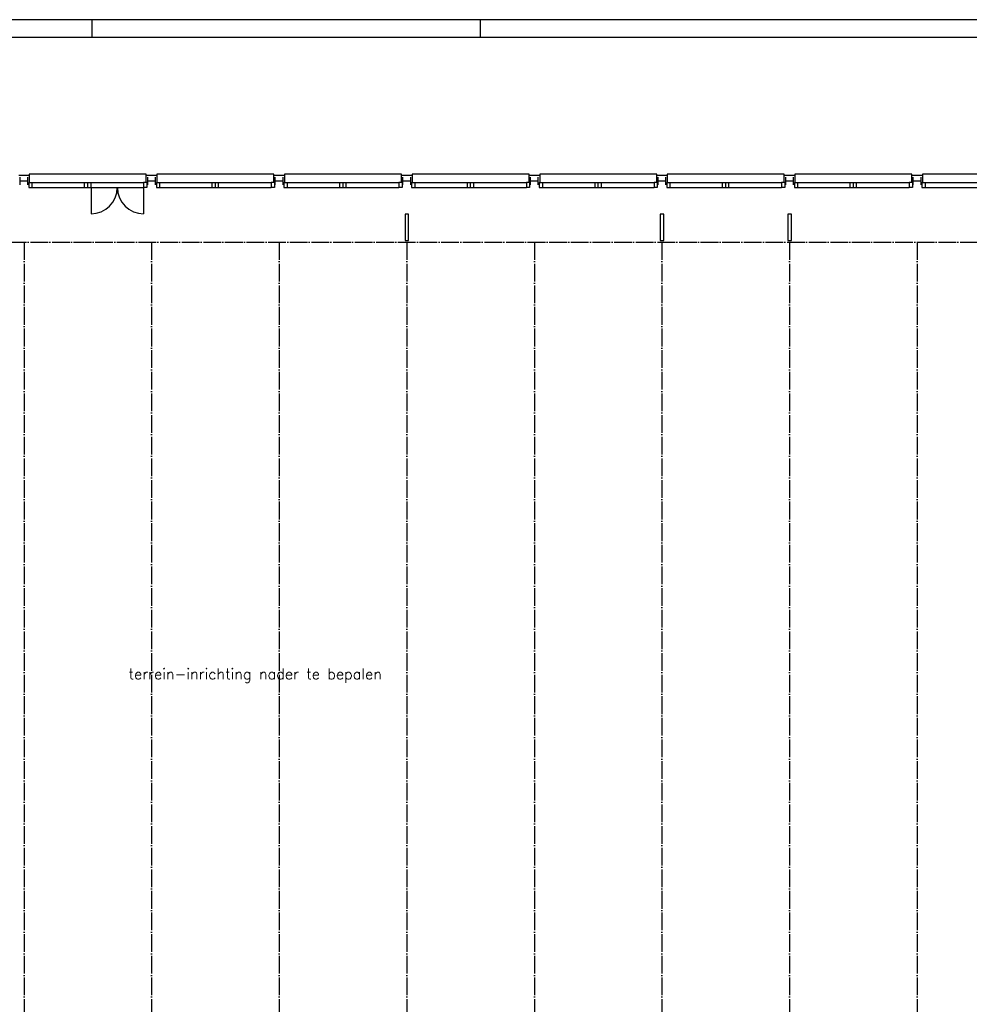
# Model space of a CAD drawing. Extents: x 0 to 1189, y 0 to 841.
# Tile 17 of 27: x 299 to 567, y 558 to 836. Entities that reach past the tile are written whole.
import ezdxf

# ---------------------------------------------------------------- set-up
doc = ezdxf.new("R2010")
doc.units = 0
doc.header["$MEASUREMENT"] = 0
doc.linetypes.add('B0304', pattern=[6, 5, -0.5, 0, -0.5])
doc.layers.get('0').update_dxf_attribs({"linetype": 'CONTINUOUS'})
doc.styles.add('ROMANS', font='romans.shx', dxfattribs={"height": 300})

# ---------------------------------------------------------------- blocks, each defined once
blk = doc.blocks.new('FORA0H')
at = {"color": 4}
blk.add_line((1184, 836), (20, 836), dxfattribs=at)
at = {"color": 7}
for p, q in [((319.5, 831), (319.5, 836)), ((429, 831), (429, 836))]:
    blk.add_line(p, q, dxfattribs=at)
at = {"color": 6}
blk.add_line((1179, 831), (25, 831), dxfattribs=at)

msp = doc.modelspace()

# ---------------------------------------------------------------- linework, layer by layer
at = {"color": 8, "linetype": 'ByBlock'}
for p, q in [((298.74, 792.11), (301.74, 792.11)), ((301.74, 792.11), (301.74, 790.07)), ((334.74, 792.11), (337.74, 792.11)), ((334.74, 790.07), (334.74, 792.11)), ((337.74, 792.11), (337.74, 790.07)), ((370.74, 792.11), (373.74, 792.11)), ((370.74, 790.07), (370.74, 792.11)), ((373.74, 792.11), (373.74, 790.07)), ((406.74, 792.11), (409.74, 792.11)), ((406.74, 790.07), (406.74, 792.11)), ((409.74, 792.11), (409.74, 790.07)), ((442.74, 792.11), (445.74, 792.11)), ((442.74, 790.07), (442.74, 792.11)), ((445.74, 792.11), (445.74, 790.07)), ((478.74, 792.11), (481.74, 792.11)), ((478.74, 790.07), (478.74, 792.11)), ((481.74, 792.11), (481.74, 790.07)), ((514.74, 792.11), (517.74, 792.11)), ((514.74, 790.07), (514.74, 792.11)), ((517.74, 792.11), (517.74, 790.07)), ((550.74, 792.11), (553.74, 792.11)), ((550.74, 790.07), (550.74, 792.11)), ((570.34, 792.45), (553.74, 792.45)), ((553.74, 792.45), (553.74, 790.1)), ((553.74, 792.11), (553.74, 790.07)), ((301.59, 790.07), (301.59, 788.68)), ((302.49, 790.07), (317.34, 790.07)), ((302.49, 790.07), (302.49, 788.68)), ((302.49, 788.68), (317.34, 788.68)), ((319.14, 790.07), (333.99, 790.07)), ((319.14, 788.68), (333.99, 788.68)), ((333.99, 790.07), (333.99, 788.68)), ((334.89, 790.07), (334.89, 788.68)), ((337.59, 790.07), (337.59, 788.68)), ((338.49, 790.07), (353.34, 790.07)), ((338.49, 790.07), (338.49, 788.68)), ((338.49, 788.68), (353.34, 788.68)), ((355.14, 790.07), (369.99, 790.07)), ((355.14, 788.68), (369.99, 788.68)), ((369.99, 790.07), (369.99, 788.68)), ((370.89, 790.07), (370.89, 788.68)), ((373.59, 790.07), (373.59, 788.68)), ((374.49, 790.07), (389.34, 790.07)), ((374.49, 790.07), (374.49, 788.68)), ((374.49, 788.68), (389.34, 788.68)), ((391.14, 790.07), (405.99, 790.07)), ((391.14, 788.68), (405.99, 788.68)), ((405.99, 790.07), (405.99, 788.68)), ((406.89, 790.07), (406.89, 788.68)), ((409.59, 790.07), (409.59, 788.68)), ((410.49, 790.07), (425.34, 790.07)), ((410.49, 790.07), (410.49, 788.68)), ((410.49, 788.68), (425.34, 788.68)), ((427.14, 790.07), (441.99, 790.07)), ((427.14, 788.68), (441.99, 788.68)), ((441.99, 790.07), (441.99, 788.68)), ((442.89, 790.07), (442.89, 788.68)), ((445.59, 790.07), (445.59, 788.68)), ((446.49, 790.07), (446.49, 788.68)), ((446.49, 790.07), (461.34, 790.07)), ((446.49, 788.68), (461.34, 788.68)), ((463.14, 790.07), (477.99, 790.07)), ((463.14, 788.68), (477.99, 788.68)), ((477.99, 790.07), (477.99, 788.68)), ((478.89, 790.07), (478.89, 788.68)), ((481.59, 790.07), (481.59, 788.68)), ((482.49, 790.07), (497.34, 790.07)), ((482.49, 790.07), (482.49, 788.68)), ((482.49, 788.68), (497.34, 788.68)), ((499.14, 790.07), (513.99, 790.07)), ((499.14, 788.68), (513.99, 788.68)), ((513.99, 790.07), (513.99, 788.68)), ((514.89, 790.07), (514.89, 788.68)), ((517.59, 790.07), (517.59, 788.68)), ((518.49, 790.07), (533.34, 790.07)), ((518.49, 790.07), (518.49, 788.68)), ((518.49, 788.68), (533.34, 788.68)), ((535.14, 790.07), (549.99, 790.07)), ((535.14, 788.68), (549.99, 788.68)), ((549.99, 790.07), (549.99, 788.68)), ((550.89, 790.07), (550.89, 788.68)), ((553.59, 790.07), (553.59, 788.68)), ((554.49, 790.07), (569.34, 790.07)), ((554.49, 790.07), (554.49, 788.68)), ((554.49, 788.68), (569.34, 788.68))]:
    msp.add_line(p, q, dxfattribs=at)
at = {"color": 0, "linetype": 'ByBlock'}
for p, q in [((299.14, 789.43), (299.14, 791.63)), ((301.34, 789.43), (301.34, 791.63)), ((335.14, 789.43), (335.14, 791.63)), ((337.34, 789.43), (337.34, 791.63)), ((371.14, 789.43), (371.14, 791.63)), ((373.34, 789.43), (373.34, 791.63)), ((407.14, 789.43), (407.14, 791.63)), ((409.34, 789.43), (409.34, 791.63)), ((443.14, 789.43), (443.14, 791.63)), ((445.34, 789.43), (445.34, 791.63)), ((479.14, 789.43), (479.14, 791.63)), ((481.34, 789.43), (481.34, 791.63)), ((515.14, 789.43), (515.14, 791.63)), ((517.34, 789.43), (517.34, 791.63)), ((551.14, 789.43), (551.14, 791.63)), ((553.34, 789.43), (553.34, 791.63)), ((299.14, 790.53), (301.34, 790.53)), ((335.14, 790.53), (337.34, 790.53)), ((371.14, 790.53), (373.34, 790.53)), ((407.14, 790.53), (409.34, 790.53)), ((443.14, 790.53), (445.34, 790.53)), ((479.14, 790.53), (481.34, 790.53)), ((515.14, 790.53), (517.34, 790.53)), ((551.14, 790.53), (553.34, 790.53))]:
    msp.add_line(p, q, dxfattribs=at)
at = {"color": 8}
for p, q in [((334.74, 792.45), (301.74, 792.45)), ((301.74, 792.45), (301.74, 790.07)), ((334.74, 790.07), (334.74, 792.45)), ((370.74, 792.45), (337.74, 792.45)), ((337.74, 792.45), (337.74, 790.07)), ((370.74, 790.07), (370.74, 792.45)), ((406.74, 792.45), (373.74, 792.45)), ((373.74, 792.45), (373.74, 790.07)), ((406.74, 790.07), (406.74, 792.45)), ((442.74, 792.45), (409.74, 792.45)), ((409.74, 792.45), (409.74, 790.07)), ((442.74, 790.07), (442.74, 792.45)), ((478.74, 792.45), (445.74, 792.45)), ((445.74, 792.45), (445.74, 790.07)), ((478.74, 790.07), (478.74, 792.45)), ((514.74, 792.45), (481.74, 792.45)), ((481.74, 792.45), (481.74, 790.07)), ((514.74, 790.07), (514.74, 792.45)), ((550.74, 792.45), (517.74, 792.45)), ((517.74, 792.45), (517.74, 790.07)), ((550.74, 790.07), (550.74, 792.45)), ((301.59, 790.07), (302.49, 790.07)), ((301.59, 788.68), (302.49, 788.68)), ((317.34, 788.68), (317.34, 790.07)), ((317.34, 790.07), (319.14, 790.07)), ((317.34, 788.68), (319.14, 788.68)), ((318.24, 788.68), (318.24, 790.07)), ((319.14, 788.68), (319.14, 790.07)), ((319.14, 788.68), (319.14, 781.25)), ((334.89, 790.07), (333.99, 790.07)), ((334.89, 788.68), (333.99, 788.68)), ((333.99, 788.68), (333.99, 781.25)), ((337.59, 790.07), (338.49, 790.07)), ((337.59, 788.68), (338.49, 788.68)), ((353.34, 788.68), (353.34, 790.07)), ((353.34, 790.07), (355.14, 790.07)), ((353.34, 788.68), (355.14, 788.68)), ((354.24, 788.68), (354.24, 790.07)), ((355.14, 788.68), (355.14, 790.07)), ((370.89, 790.07), (369.99, 790.07)), ((370.89, 788.68), (369.99, 788.68)), ((373.59, 790.07), (374.49, 790.07)), ((373.59, 788.68), (374.49, 788.68)), ((389.34, 788.68), (389.34, 790.07)), ((389.34, 790.07), (391.14, 790.07)), ((389.34, 788.68), (391.14, 788.68)), ((390.24, 788.68), (390.24, 790.07)), ((391.14, 788.68), (391.14, 790.07)), ((406.89, 790.07), (405.99, 790.07)), ((406.89, 788.68), (405.99, 788.68)), ((409.59, 790.07), (410.49, 790.07)), ((409.59, 788.68), (410.49, 788.68)), ((425.34, 788.68), (425.34, 790.07)), ((425.34, 790.07), (427.14, 790.07)), ((425.34, 788.68), (427.14, 788.68)), ((426.24, 788.68), (426.24, 790.07)), ((427.14, 788.68), (427.14, 790.07)), ((442.89, 790.07), (441.99, 790.07)), ((442.89, 788.68), (441.99, 788.68)), ((445.59, 790.07), (446.49, 790.07)), ((445.59, 788.68), (446.49, 788.68)), ((461.34, 788.68), (461.34, 790.07)), ((461.34, 790.07), (463.14, 790.07)), ((461.34, 788.68), (463.14, 788.68)), ((462.24, 788.68), (462.24, 790.07)), ((463.14, 788.68), (463.14, 790.07)), ((478.89, 790.07), (477.99, 790.07)), ((478.89, 788.68), (477.99, 788.68)), ((481.59, 790.07), (482.49, 790.07)), ((481.59, 788.68), (482.49, 788.68)), ((497.34, 788.68), (497.34, 790.07)), ((497.34, 790.07), (499.14, 790.07)), ((497.34, 788.68), (499.14, 788.68)), ((498.24, 788.68), (498.24, 790.07)), ((499.14, 788.68), (499.14, 790.07)), ((514.89, 790.07), (513.99, 790.07)), ((514.89, 788.68), (513.99, 788.68)), ((517.59, 790.07), (518.49, 790.07)), ((517.59, 788.68), (518.49, 788.68)), ((533.34, 788.68), (533.34, 790.07)), ((533.34, 790.07), (535.14, 790.07)), ((533.34, 788.68), (535.14, 788.68)), ((534.24, 788.68), (534.24, 790.07)), ((535.14, 788.68), (535.14, 790.07)), ((550.89, 790.07), (549.99, 790.07)), ((550.89, 788.68), (549.99, 788.68)), ((553.59, 790.07), (554.49, 790.07)), ((553.59, 788.68), (554.49, 788.68)), ((408.74, 781.13), (407.74, 781.13)), ((407.74, 781.13), (407.74, 773.76)), ((408.74, 773.76), (408.74, 781.13)), ((479.74, 781.13), (479.74, 773.76)), ((480.74, 781.13), (479.74, 781.13)), ((480.74, 773.76), (480.74, 781.13)), ((516.74, 781.13), (515.74, 781.13)), ((515.74, 781.13), (515.74, 773.76)), ((516.74, 773.76), (516.74, 781.13)), ((407.74, 773.76), (408.74, 773.76)), ((479.74, 773.76), (480.74, 773.76)), ((515.74, 773.76), (516.74, 773.76))]:
    msp.add_line(p, q, dxfattribs=at)
at = {"color": 8, "linetype": 'B0304'}
for p, q in [((45.84, 773.28), (914.89, 773.28)), ((300.24, 773.28), (300.24, 152.37)), ((336.24, 773.28), (336.24, 152.37)), ((372.24, 773.28), (372.24, 152.37)), ((408.24, 773.28), (408.24, 152.37)), ((444.24, 773.28), (444.24, 152.37)), ((480.24, 773.28), (480.24, 152.37)), ((516.24, 773.28), (516.24, 152.37)), ((552.24, 773.28), (552.24, 152.37))]:
    msp.add_line(p, q, dxfattribs=at)
for points in [[(407.74, 781.13, 0), (407.74, 773.76, 0)], [(408.74, 781.13, 0), (407.74, 781.13, 0)], [(408.74, 773.76, 0), (408.74, 781.13, 0)], [(480.74, 781.13, 0), (479.74, 781.13, 0)], [(479.74, 781.13, 0), (479.74, 773.76, 0)], [(480.74, 773.76, 0), (480.74, 781.13, 0)], [(515.74, 781.13, 0), (515.74, 773.76, 0)], [(516.74, 781.13, 0), (515.74, 781.13, 0)], [(516.74, 773.76, 0), (516.74, 781.13, 0)], [(407.74, 773.76, 0), (408.74, 773.76, 0)], [(479.74, 773.76, 0), (480.74, 773.76, 0)], [(515.74, 773.76, 0), (516.74, 773.76, 0)]]:
    msp.add_polyline3d(points)
at = {"color": 8}
for centre, start, end in [((319.14, 788.68), 270, 0), ((333.99, 788.68), 180, 270)]:
    msp.add_arc(centre, 7.42, start, end, dxfattribs=at)

# ---------------------------------------------------------------- block references
msp.add_blockref('FORA0H', (0, 0))

# ---------------------------------------------------------------- texts
at = {"color": 8, "style": 'ROMANS'}
msp.add_text('terrein-inrichting nader te bepalen', height=3, dxfattribs=at).set_placement((329.73, 649.99))

doc.saveas('drawing.dxf')
